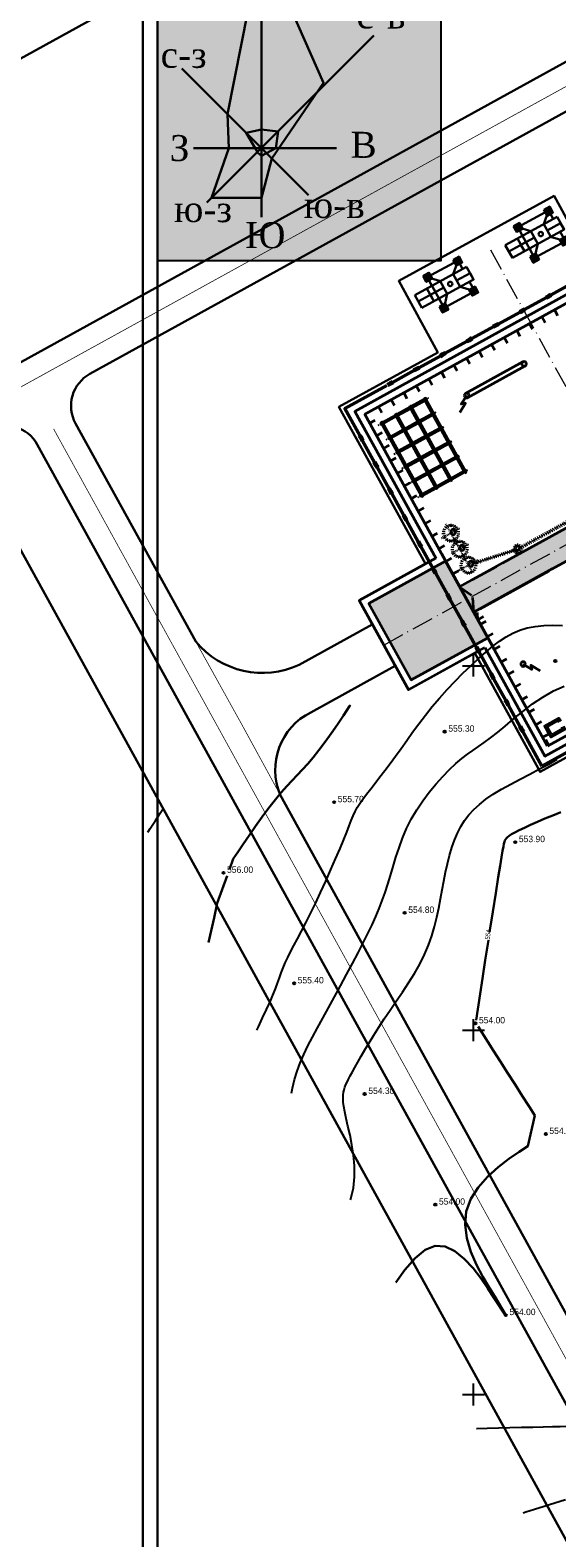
# Model space of a CAD drawing. Extents: x 883 to 364438, y -13 to 4201180.
# Tile 72 of 256: x 363580 to 363652, y 4200869 to 4201076. Entities that reach past the tile are written whole.
import ezdxf

# ---------------------------------------------------------------- set-up
doc = ezdxf.new("R2010")
doc.units = 0
doc.header["$LTSCALE"] = 0.5
doc.header["$MEASUREMENT"] = 0
doc.header["$PDMODE"] = 32
doc.header["$PDSIZE"] = 0.3
for name, pattern in [('ACAD_ISO03W100', [30, 12, -18]), ('ACAD_ISO10W100', [18, 12, -3, 0, -3]), ('CONTI', [0]), ('STRIH_1', [3, 2, -1])]:
    doc.linetypes.add(name, pattern=pattern)
for name, color, linetype in [('(004) Точки рельефа', 7, 'Continuous'), ('GORIZDEFAULT', 32, 'CONTI'), ('PI_TTDEFAULT', 5, 'CONTI'), ('SETKR', 2, 'CONTI'), ('Sitlen', 7, 'Continuous'), ('РЕПЕР', 7, 'Continuous')]:
    doc.layers.add(name, color=color, linetype=linetype)
for name, color, linetype, lineweight in [('(032) Горизонтали утолщенные', 32, 'Continuous', 30), ('.', 7, 'Continuous', 15), ('оси размеры', 7, 'Continuous', 15), ('осн линия', 7, 'Continuous', 35), ('основная', 7, 'Continuous', 35), ('Основной', 7, 'Continuous', 35), ('размер', 7, 'Continuous', 15), ('Размеры', 251, 'Continuous', 25)]:
    doc.layers.add(name, color=color, linetype=linetype, lineweight=lineweight)
doc.styles.add('D-431', font='d431.ttf')
doc.styles.add('SHRFT', font='TXT', dxfattribs={"width": 0.875})
doc.styles.get("Standard").update_dxf_attribs({"font": 'times.ttf'})

# ---------------------------------------------------------------- blocks, each defined once
blk = doc.blocks.new('BL_333')
at = {"color": 0}
for p, q in [((-1.5, 0), (1.5, 0)), ((0, -1.5), (0, 1.5))]:
    blk.add_line(p, q, dxfattribs=at)
blk = doc.blocks.new('gergrgrre')
at = {"layer": '(032) Горизонтали утолщенные', "color": 32}
for points in [[(360416.51, 4200872.03, 556), (360417.04, 4200873.5, 556), (360417.65, 4200874.42, 556), (360418.39, 4200875.51, 556), (360419.22, 4200876.72, 556), (360420.11, 4200878, 556), (360421.03, 4200879.27, 556), (360421.94, 4200880.5, 556), (360422.82, 4200881.62, 556), (360423.63, 4200882.6, 556), (360424.4, 4200883.46, 556), (360425.12, 4200884.24, 556), (360425.83, 4200884.99, 556), (360426.54, 4200885.74, 556), (360427.26, 4200886.54, 556), (360428.01, 4200887.42, 556), (360428.8, 4200888.43, 556), (360429.63, 4200889.54, 556), (360430.47, 4200890.72, 556), (360431.33, 4200891.95, 556), (360432.18, 4200893.19, 556), (360433.01, 4200894.43, 556), (360433.11, 4200894.58, 556)], [(360453.41, 4200870.98, 554), (360453.66, 4200872.55, 554), (360453.85, 4200873.74, 554), (360453.99, 4200874.6, 554), (360454.1, 4200875.19, 554), (360454.18, 4200875.58, 554), (360454.25, 4200875.84, 554), (360454.32, 4200876.02, 554), (360454.4, 4200876.17, 554), (360454.52, 4200876.33, 554), (360454.68, 4200876.49, 554), (360454.91, 4200876.67, 554), (360455.24, 4200876.88, 554), (360455.68, 4200877.12, 554), (360456.26, 4200877.42, 554), (360456.98, 4200877.77, 554), (360457.83, 4200878.16, 554), (360458.78, 4200878.58, 554), (360459.81, 4200879.02, 554), (360460.88, 4200879.46, 554), (360461.98, 4200879.89, 554)], [(360413.66, 4200862.03, 556), (360413.88, 4200863.05, 556), (360414.4, 4200865.41, 556), (360414.84, 4200867.41, 556), (360416.19, 4200871.15, 556)], [(360452.22, 4200863.45, 554), (360452.66, 4200866.21, 554), (360453.06, 4200868.78, 554), (360453.41, 4200870.98, 554)], [(360450.9, 4200854.98, 554), (360451.23, 4200857.09, 554), (360451.62, 4200859.6, 554), (360452.05, 4200862.34, 554)], [(360450.39, 4200851.37, 554), (360450.9, 4200854.98, 554)], [(360454.44, 4200810.91, 554), (360452.91, 4200813.44, 554), (360452.14, 4200814.67, 554), (360451.27, 4200816.15, 554), (360450.41, 4200817.81, 554), (360449.65, 4200819.6, 554), (360449.1, 4200821.46, 554), (360448.85, 4200823.32, 554), (360449.01, 4200825.13, 554), (360449.63, 4200826.84, 554), (360450.64, 4200828.43, 554), (360451.92, 4200829.88, 554), (360453.37, 4200831.18, 554), (360454.85, 4200832.33, 554), (360456.25, 4200833.31, 554), (360457.47, 4200834.1, 554), (360458.4, 4200838.3, 554), (360457.62, 4200839.53, 554), (360456.7, 4200840.97, 554), (360455.7, 4200842.55, 554), (360454.67, 4200844.16, 554), (360453.67, 4200845.74, 554), (360452.75, 4200847.18, 554), (360451.97, 4200848.4, 554), (360450.64, 4200850.49, 554)], [(360439.36, 4200815.4, 554), (360440.59, 4200817.13, 554), (360441.98, 4200818.73, 554), (360443.36, 4200819.85, 554), (360444.73, 4200820.39, 554), (360446.1, 4200820.3, 554), (360447.45, 4200819.67, 554), (360448.73, 4200818.64, 554), (360449.94, 4200817.35, 554), (360451.03, 4200815.95, 554), (360451.98, 4200814.57, 554), (360452.77, 4200813.35, 554), (360454.42, 4200810.8, 554), (360454.44, 4200810.81, 554)]]:
    blk.add_polyline3d(points, dxfattribs=at)
at = {"layer": 'GORIZDEFAULT', "color": 32}
for points in [[(360420.29, 4200850.01, 555.5), (360420.5, 4200850.47, 555.5), (360421.07, 4200851.68, 555.5), (360421.61, 4200852.82, 555.5), (360422.09, 4200853.87, 555.5), (360422.49, 4200854.81, 555.5), (360422.83, 4200855.66, 555.5), (360423.11, 4200856.43, 555.5), (360423.37, 4200857.16, 555.5), (360423.61, 4200857.86, 555.5), (360423.88, 4200858.55, 555.5), (360424.17, 4200859.25, 555.5), (360424.51, 4200859.98, 555.5), (360424.9, 4200860.76, 555.5), (360425.35, 4200861.61, 555.5), (360425.84, 4200862.53, 555.5), (360426.39, 4200863.56, 555.5), (360426.98, 4200864.7, 555.5), (360427.62, 4200865.98, 555.5), (360428.31, 4200867.39, 555.5), (360429.02, 4200868.9, 555.5), (360429.73, 4200870.46, 555.5), (360430.43, 4200872.02, 555.5), (360431.09, 4200873.52, 555.5), (360431.69, 4200874.91, 555.5), (360432.2, 4200876.14, 555.5), (360432.62, 4200877.18, 555.5), (360432.96, 4200878.04, 555.5), (360433.24, 4200878.77, 555.5), (360433.5, 4200879.4, 555.5), (360433.77, 4200879.98, 555.5), (360434.06, 4200880.53, 555.5), (360434.41, 4200881.1, 555.5), (360434.84, 4200881.71, 555.5), (360435.34, 4200882.39, 555.5), (360435.9, 4200883.11, 555.5), (360436.51, 4200883.9, 555.5), (360437.17, 4200884.74, 555.5), (360437.86, 4200885.63, 555.5), (360438.58, 4200886.58, 555.5), (360439.31, 4200887.59, 555.5), (360440.06, 4200888.65, 555.5), (360440.84, 4200889.74, 555.5), (360441.65, 4200890.87, 555.5), (360442.5, 4200892.03, 555.5), (360443.4, 4200893.2, 555.5), (360444.35, 4200894.38, 555.5), (360445.35, 4200895.56, 555.5), (360446.4, 4200896.72, 555.5), (360447.47, 4200897.86, 555.5), (360448.55, 4200898.96, 555.5), (360449.63, 4200900, 555.5), (360450.68, 4200900.97, 555.5), (360451.69, 4200901.86, 555.5), (360452.65, 4200902.66, 555.5), (360453.58, 4200903.35, 555.5), (360454.5, 4200903.96, 555.5), (360455.42, 4200904.46, 555.5), (360456.38, 4200904.87, 555.5), (360457.39, 4200905.18, 555.5), (360458.48, 4200905.39, 555.5), (360459.65, 4200905.51, 555.5), (360460.9, 4200905.55, 555.5), (360462.2, 4200905.51, 555.5)], [(360425.05, 4200841.37, 555), (360425.16, 4200842.05, 555), (360425.44, 4200843.24, 555), (360425.8, 4200844.39, 555), (360426.23, 4200845.53, 555), (360426.73, 4200846.68, 555), (360427.29, 4200847.85, 555), (360427.91, 4200849.05, 555), (360428.6, 4200850.31, 555), (360429.33, 4200851.65, 555), (360430.11, 4200853.07, 555), (360430.93, 4200854.56, 555), (360431.76, 4200856.09, 555), (360432.59, 4200857.62, 555), (360433.39, 4200859.13, 555), (360434.16, 4200860.59, 555), (360434.87, 4200861.97, 555), (360435.51, 4200863.25, 555), (360436.08, 4200864.45, 555), (360436.6, 4200865.58, 555), (360437.07, 4200866.68, 555), (360437.49, 4200867.77, 555), (360437.89, 4200868.87, 555), (360438.26, 4200870.01, 555), (360438.62, 4200871.2, 555), (360438.99, 4200872.44, 555), (360439.37, 4200873.72, 555), (360439.79, 4200875.02, 555), (360440.27, 4200876.33, 555), (360440.82, 4200877.65, 555), (360441.47, 4200878.96, 555), (360442.22, 4200880.24, 555), (360443.05, 4200881.48, 555), (360443.94, 4200882.67, 555), (360444.87, 4200883.79, 555), (360445.8, 4200884.82, 555), (360446.71, 4200885.75, 555), (360447.58, 4200886.56, 555), (360448.39, 4200887.25, 555), (360449.16, 4200887.84, 555), (360449.91, 4200888.38, 555), (360450.67, 4200888.91, 555), (360451.47, 4200889.46, 555), (360452.33, 4200890.09, 555), (360453.28, 4200890.84, 555), (360454.34, 4200891.72, 555), (360455.51, 4200892.7, 555), (360456.77, 4200893.73, 555), (360458.1, 4200894.75, 555), (360459.51, 4200895.7, 555), (360460.96, 4200896.53, 555), (360462.46, 4200897.19, 555)], [(360433.13, 4200826.71, 554.5), (360433.18, 4200826.87, 554.5), (360433.52, 4200828.36, 554.5), (360433.68, 4200829.88, 554.5), (360433.67, 4200831.39, 554.5), (360433.54, 4200832.86, 554.5), (360433.32, 4200834.28, 554.5), (360433.06, 4200835.6, 554.5), (360432.78, 4200836.81, 554.5), (360432.53, 4200837.87, 554.5), (360432.34, 4200838.77, 554.5), (360432.21, 4200839.52, 554.5), (360432.13, 4200840.14, 554.5), (360432.1, 4200840.66, 554.5), (360432.12, 4200841.1, 554.5), (360432.17, 4200841.48, 554.5), (360432.25, 4200841.83, 554.5), (360432.35, 4200842.17, 554.5), (360432.48, 4200842.52, 554.5), (360432.65, 4200842.88, 554.5), (360432.85, 4200843.29, 554.5), (360433.1, 4200843.75, 554.5), (360433.39, 4200844.28, 554.5), (360433.74, 4200844.89, 554.5), (360434.14, 4200845.61, 554.5), (360434.6, 4200846.41, 554.5), (360435.11, 4200847.31, 554.5), (360435.69, 4200848.28, 554.5), (360436.32, 4200849.31, 554.5), (360437.01, 4200850.41, 554.5), (360437.76, 4200851.55, 554.5), (360438.57, 4200852.74, 554.5), (360439.41, 4200853.96, 554.5), (360440.26, 4200855.21, 554.5), (360441.1, 4200856.48, 554.5), (360441.9, 4200857.76, 554.5), (360442.64, 4200859.06, 554.5), (360443.29, 4200860.36, 554.5), (360443.83, 4200861.65, 554.5), (360444.28, 4200862.93, 554.5), (360444.65, 4200864.21, 554.5), (360444.96, 4200865.48, 554.5), (360445.23, 4200866.75, 554.5), (360445.47, 4200868, 554.5), (360445.7, 4200869.23, 554.5), (360445.93, 4200870.46, 554.5), (360446.17, 4200871.66, 554.5), (360446.44, 4200872.83, 554.5), (360446.73, 4200873.96, 554.5), (360447.05, 4200875.04, 554.5), (360447.41, 4200876.07, 554.5), (360447.81, 4200877.03, 554.5), (360448.26, 4200877.92, 554.5), (360448.77, 4200878.75, 554.5), (360449.36, 4200879.52, 554.5), (360450.03, 4200880.26, 554.5), (360450.81, 4200880.97, 554.5), (360451.7, 4200881.67, 554.5), (360452.71, 4200882.36, 554.5), (360453.86, 4200883.05, 554.5), (360455.11, 4200883.75, 554.5), (360456.42, 4200884.45, 554.5), (360457.75, 4200885.14, 554.5), (360459.06, 4200885.83, 554.5), (360460.32, 4200886.51, 554.5), (360461.49, 4200887.18, 554.5)], [(360405.32, 4200877.16, 556.5), (360405.64, 4200877.67, 556.5), (360406.35, 4200878.77, 556.5), (360407.03, 4200879.79, 556.5), (360407.47, 4200880.45, 556.5)], [(360456.8, 4200783.76, 553), (360457.19, 4200783.9, 553), (360458.39, 4200784.3, 553), (360459.72, 4200784.71, 553), (360461.15, 4200785.14, 553), (360462.63, 4200785.59, 553)], [(360450.41, 4200795.36, 553.5), (360450.44, 4200795.36, 553.5), (360451.88, 4200795.4, 553.5), (360453.42, 4200795.44, 553.5), (360455, 4200795.48, 553.5), (360456.6, 4200795.51, 553.5), (360458.13, 4200795.55, 553.5), (360459.56, 4200795.58, 553.5), (360460.84, 4200795.61, 553.5), (360461.9, 4200795.63, 553.5), (360464.13, 4200795.67, 553.5)]]:
    blk.add_polyline3d(points, dxfattribs=at)
at = {"layer": 'PI_TTDEFAULT', "color": 5}
for p in [(360461.22, 4200900.65, 555.1), (360446.05, 4200890.96, 555.3), (360430.88, 4200881.28, 555.7), (360455.73, 4200875.79, 553.9), (360415.7, 4200871.59, 556), (360440.56, 4200866.1, 554.8), (360425.39, 4200856.42, 555.4), (360450.25, 4200850.93, 554), (360435.07, 4200841.25, 554.3), (360459.93, 4200835.76, 554), (360444.76, 4200826.07, 554), (360454.44, 4200810.9, 554)]:
    blk.add_point(p, dxfattribs=at)
at = {"layer": 'SETKR', "color": 92}
for p in [(360450, 4200900), (360450, 4200850), (360450, 4200800)]:
    blk.add_blockref('BL_333', p, dxfattribs=at)
at = {"layer": '(004) Точки рельефа', "style": 'D-431'}
for s, p in [('555.30', (360446.55, 4200890.95)), ('555.70', (360431.38, 4200881.27)), ('553.90', (360456.23, 4200875.79)), ('556.00', (360416.19, 4200871.58)), ('554.80', (360441.05, 4200866.09)), ('555.40', (360425.88, 4200856.41)), ('554.00', (360450.75, 4200850.93)), ('554.30', (360435.57, 4200841.25)), ('554.00', (360460.42, 4200835.76)), ('554.00', (360445.26, 4200826.06)), ('554.00', (360454.94, 4200810.9))]:
    blk.add_text(s, height=0.875, dxfattribs=at).set_placement(p)
at = {"layer": '(032) Горизонтали утолщенные', "color": 32, "style": 'SHRFT', "width": 0.75}
blk.add_text('554', height=0.656, rotation=81.0917, dxfattribs=at).set_placement((360452.22, 4200862.38, 554))
blk = doc.blocks.new('*U297', base_point=(-612669, -1142429))
at = {"layer": 'осн линия', "ltscale": 10}
for p, q in [((-610599, -1142339), (-612669, -1142339)), ((-612669, -1142339), (-612669, -1142429)), ((-612669, -1142345), (-610599, -1142345)), ((-612669, -1142429), (-610599, -1142429)), ((-610599, -1142429), (-610599, -1142339))]:
    blk.add_line(p, q, dxfattribs=at)
blk = doc.blocks.new('7')
at = {"layer": 'осн линия', "ltscale": 10}
for p, q in [((1384753, -456924), (1396299, -456924)), ((1396299, -456929), (1384753, -456929)), ((1396299, -457014), (1384753, -457014)), ((1396299, -457014), (1384753, -457014)), ((1396299, -457098), (1384753, -457098)), ((1384753, -457104), (1396299, -457104)), ((1394053, -456924), (1394053, -457014)), ((1394053, -457104), (1394053, -457014)), ((1396299, -456924), (1396299, -457014)), ((1396299, -457104), (1396299, -457014)), ((1384753, -459174), (1396303, -459174)), ((1396303, -459179), (1384753, -459179)), ((1394053, -459174), (1394053, -459264)), ((1396303, -459174), (1396303, -459264)), ((1396303, -459264), (1384753, -459264)), ((1396303, -459264), (1384753, -459264)), ((1396303, -459348), (1384753, -459348)), ((1384753, -459354), (1396303, -459354)), ((1394053, -459354), (1394053, -459264)), ((1396303, -459354), (1396303, -459264)), ((1384753, -461424), (1396303, -461424)), ((1396303, -461429), (1384753, -461429)), ((1396303, -461514), (1384753, -461514)), ((1396303, -461514), (1384753, -461514)), ((1396303, -461598), (1384753, -461598)), ((1384753, -461604), (1396303, -461604)), ((1394053, -461424), (1394053, -461514)), ((1394053, -461604), (1394053, -461514)), ((1396303, -461424), (1396303, -461514)), ((1396303, -461604), (1396303, -461514)), ((1384753, -463674), (1396303, -463674)), ((1396303, -463679), (1384753, -463679)), ((1396303, -463764), (1384753, -463764)), ((1396303, -463764), (1384753, -463764)), ((1396303, -463848), (1384753, -463848)), ((1384753, -463854), (1396303, -463854)), ((1394053, -463674), (1394053, -463764)), ((1394053, -463854), (1394053, -463764)), ((1396303, -463674), (1396303, -463764)), ((1396303, -463854), (1396303, -463764))]:
    blk.add_line(p, q, dxfattribs=at)
at = {"layer": 'основная', "ltscale": 10}
for points in [[(1384753, -457164), (1384753, -456864), (1385053, -456864), (1385053, -457164), (1384753, -457164)], [(1387003, -457164), (1387003, -456864), (1387303, -456864), (1387303, -457164), (1387003, -457164)], [(1389253, -457164), (1389253, -456864), (1389553, -456864), (1389553, -457164), (1389253, -457164)], [(1391503, -457164), (1391503, -456864), (1391803, -456864), (1391803, -457164), (1391503, -457164)], [(1393753, -457164), (1393753, -456864), (1394053, -456864), (1394053, -457164), (1393753, -457164)], [(1395999, -457164), (1395999, -456864), (1396299, -456864), (1396299, -457164), (1395999, -457164)], [(1384753, -459414), (1384753, -459114), (1385053, -459114), (1385053, -459414), (1384753, -459414)], [(1387003, -459414), (1387003, -459114), (1387303, -459114), (1387303, -459414), (1387003, -459414)], [(1389253, -459414), (1389253, -459114), (1389553, -459114), (1389553, -459414), (1389253, -459414)], [(1391503, -459414), (1391503, -459114), (1391803, -459114), (1391803, -459414), (1391503, -459414)], [(1393753, -459414), (1393753, -459114), (1394053, -459114), (1394053, -459414), (1393753, -459414)], [(1396003, -459414), (1396003, -459114), (1396303, -459114), (1396303, -459414), (1396003, -459414)], [(1384753, -461664), (1384753, -461364), (1385053, -461364), (1385053, -461664), (1384753, -461664)], [(1387003, -461664), (1387003, -461364), (1387303, -461364), (1387303, -461664), (1387003, -461664)], [(1389253, -461664), (1389253, -461364), (1389553, -461364), (1389553, -461664), (1389253, -461664)], [(1391503, -461664), (1391503, -461364), (1391803, -461364), (1391803, -461664), (1391503, -461664)], [(1393753, -461664), (1393753, -461364), (1394053, -461364), (1394053, -461664), (1393753, -461664)], [(1396003, -461664), (1396003, -461364), (1396303, -461364), (1396303, -461664), (1396003, -461664)], [(1384753, -463914), (1384753, -463614), (1385053, -463614), (1385053, -463914), (1384753, -463914)], [(1387003, -463914), (1387003, -463614), (1387303, -463614), (1387303, -463914), (1387003, -463914)], [(1389253, -463914), (1389253, -463614), (1389553, -463614), (1389553, -463914), (1389253, -463914)], [(1391503, -463914), (1391503, -463614), (1391803, -463614), (1391803, -463914), (1391503, -463914)], [(1393753, -463914), (1393753, -463614), (1394053, -463614), (1394053, -463914), (1393753, -463914)], [(1396003, -463914), (1396003, -463614), (1396303, -463614), (1396303, -463914), (1396003, -463914)]]:
    blk.add_lwpolyline(points, dxfattribs=at)
at = {"layer": 'Размеры', "linetype": 'ACAD_ISO10W100', "ltscale": 30}
for p, q in [((1384529, -457014), (1385268, -457014)), ((1384898, -458124), (1384898, -456598)), ((1384898, -458124), (1384898, -456864)), ((1386779, -457014), (1387518, -457014)), ((1387148, -458124), (1387148, -456598)), ((1387148, -457424), (1387148, -456864)), ((1389398, -458124), (1389398, -456598)), ((1389398, -457424), (1389398, -456864)), ((1391279, -457014), (1392018, -457014)), ((1391648, -458124), (1391648, -456567)), ((1393903, -458124), (1393903, -456524)), ((1395780, -457014), (1396518, -457014)), ((1396149, -457734), (1396149, -456474)), ((1384898, -459674), (1384898, -458882)), ((1387148, -459674), (1387148, -458882)), ((1389398, -459674), (1389398, -458882)), ((1391648, -459674), (1391648, -458882)), ((1393899, -459674), (1393899, -458882)), ((1396149, -459674), (1396149, -458882)), ((1384529, -459264), (1385268, -459264)), ((1384898, -461924), (1384898, -461132)), ((1386779, -459264), (1387518, -459264)), ((1387148, -461924), (1387148, -461132)), ((1389398, -461924), (1389398, -461132)), ((1391279, -459264), (1392018, -459264)), ((1391648, -461924), (1391648, -461132)), ((1393529, -459264), (1394117, -459264)), ((1393899, -461924), (1393899, -461132)), ((1395780, -459264), (1396518, -459264)), ((1396149, -461924), (1396149, -461132)), ((1384529, -461514), (1385268, -461514)), ((1386779, -461514), (1387518, -461514)), ((1391279, -461514), (1392018, -461514)), ((1393529, -461514), (1394268, -461514)), ((1395780, -461514), (1396518, -461514)), ((1384529, -463764), (1385268, -463764)), ((1384898, -464394), (1384898, -463382)), ((1386779, -463764), (1387518, -463764)), ((1387148, -464394), (1387148, -463382)), ((1389398, -464394), (1389398, -463382)), ((1391279, -463764), (1392018, -463764)), ((1391648, -464394), (1391648, -463382)), ((1393529, -463764), (1394268, -463764)), ((1393899, -464394), (1393899, -463382)), ((1395780, -463764), (1396518, -463764)), ((1396149, -464394), (1396149, -463382))]:
    blk.add_line(p, q, dxfattribs=at)
at = {"layer": 'осн линия', "ltscale": 10, "rotation": 90}
for p in [(1384898, -459174), (1387148, -459174), (1389398, -459174), (1391648, -459174), (1393903, -459174), (1396149, -459174), (1384898, -461424), (1387148, -461424), (1389398, -461424), (1391648, -461424), (1393899, -461424), (1396149, -461424), (1384898, -463674), (1387148, -463674), (1389398, -463674), (1391648, -463674), (1393899, -463674), (1396149, -463674)]:
    blk.add_blockref('*U297', p, dxfattribs=at)
at = {"layer": 'осн линия', "ltscale": 10, "xscale": -1, "rotation": 270}
for p in [(1384898, -459174), (1387148, -459174), (1389398, -459174), (1391648, -459174), (1393903, -459174), (1396149, -459174), (1384898, -461424), (1387148, -461424), (1389398, -461424), (1391648, -461424), (1393899, -461424), (1396149, -461424), (1384898, -463674), (1387148, -463674), (1389398, -463674), (1391648, -463674), (1393899, -463674), (1396149, -463674)]:
    blk.add_blockref('*U297', p, dxfattribs=at)
blk = doc.blocks.new('фаафа')
at = {"layer": 'оси размеры', "ltscale": 0.1}
h = blk.add_hatch(color=256, dxfattribs=at)
h.set_gradient(color1=(225, 223, 224), color2=(225, 223, 224), one_color=1, tint=0.88)
h.paths.add_polyline_path([(24709.85, 22602.69), (24697.85, 22602.69), (24697.85, 22590.69), (24709.85, 22590.69)])
h = blk.add_hatch(color=256, dxfattribs=at)
h.set_gradient(color1=(225, 223, 224), color2=(225, 223, 224), one_color=1, tint=0.88)
h.paths.add_polyline_path([(24697.85, 22598.69), (24697.85, 22594.69), (24655.85, 22594.69), (24655.85, 22598.69)])
at = {"layer": 'основная', "lineweight": 35}
h = blk.add_hatch(color=256, dxfattribs=at)
h.paths.add_polyline_path([(24684.35, 22621.19), (24684.73, 22620.98), (24684.79, 22621.1)])
h.paths.add_polyline_path([(24684.35, 22621.19), (24684.66, 22620.87), (24684.73, 22620.98)])
h = blk.add_hatch(color=256, dxfattribs=at)
h.paths.add_polyline_path([(24695.35, 22585.19), (24695.13, 22584.81), (24695.25, 22584.75)])
h.paths.add_polyline_path([(24695.35, 22585.19), (24695.02, 22584.88), (24695.13, 22584.81)])
blk.add_lwpolyline([(24697.85, 22598.69), (24697.85, 22594.69), (24655.85, 22594.69), (24655.85, 22598.69)], close=True)
at = {"layer": 'основная', "lineweight": 35, "ltscale": 10}
for p, q in [((24697.85, 22625.69), (24655.85, 22625.69)), ((24697.85, 22573.69), (24697.85, 22625.69)), ((24691.08, 22598.69), (24655.85, 22598.69)), ((24695.85, 22598.69), (24692.08, 22598.69)), ((24697.85, 22598.69), (24697, 22596.88)), ((24697.85, 22594.69), (24697, 22596.51)), ((24685.55, 22594.69), (24655.85, 22594.69)), ((24696.85, 22594.69), (24686.05, 22594.69)), ((24697.85, 22593.51), (24697.42, 22594.41)), ((24655.85, 22573.69), (24697.85, 22573.69))]:
    blk.add_line(p, q, dxfattribs=at)
at = {"layer": 'основная'}
for p, q in [((24668.12, 22625.69), (24668.12, 22624.79)), ((24670.09, 22625.69), (24670.09, 22624.79)), ((24672.06, 22625.69), (24672.06, 22624.79)), ((24674.03, 22625.69), (24674.03, 22624.79)), ((24675.99, 22625.69), (24675.99, 22624.79)), ((24677.96, 22625.69), (24677.96, 22624.79)), ((24679.93, 22625.69), (24679.93, 22624.79)), ((24681.9, 22625.69), (24681.9, 22624.79)), ((24683.87, 22625.69), (24683.87, 22624.79)), ((24685.83, 22625.69), (24685.83, 22624.79)), ((24687.8, 22625.69), (24687.8, 22624.79)), ((24689.77, 22625.69), (24689.77, 22624.79)), ((24691.74, 22625.69), (24691.74, 22624.79)), ((24693.7, 22625.69), (24693.7, 22624.79)), ((24695.67, 22625.69), (24695.67, 22624.79)), ((24697.85, 22624.3), (24696.95, 22624.3)), ((24697.85, 22622.33), (24696.95, 22622.33)), ((24697.85, 22620.36), (24696.95, 22620.36)), ((24697.85, 22618.39), (24696.95, 22618.39)), ((24697.85, 22616.42), (24696.95, 22616.42)), ((24697.85, 22614.46), (24696.95, 22614.46)), ((24697.85, 22612.49), (24696.95, 22612.49)), ((24697.85, 22610.52), (24696.95, 22610.52)), ((24697.85, 22608.55), (24696.95, 22608.55)), ((24697.85, 22606.58), (24696.95, 22606.58)), ((24697.85, 22604.62), (24696.95, 22604.62)), ((24697.85, 22602.65), (24696.95, 22602.65)), ((24697.85, 22603.89), (24697.85, 22588.89)), ((24697.85, 22600.68), (24696.95, 22600.68)), ((24697.85, 22593.51), (24696.95, 22593.51)), ((24697.85, 22592.81), (24696.95, 22592.81)), ((24697.85, 22590.84), (24696.95, 22590.84)), ((24697.85, 22588.87), (24696.95, 22588.87)), ((24697.85, 22586.91), (24696.95, 22586.91)), ((24697.85, 22584.94), (24696.95, 22584.94)), ((24697.85, 22582.97), (24696.95, 22582.97)), ((24697.85, 22581), (24696.95, 22581)), ((24697.85, 22579.03), (24696.95, 22579.03)), ((24697.85, 22577.07), (24696.95, 22577.07)), ((24697.85, 22575.1), (24696.95, 22575.1)), ((24697.64, 22573.69), (24697.64, 22574.59))]:
    blk.add_line(p, q, dxfattribs=at)
at = {"layer": 'основная', "lineweight": 35, "ltscale": 10}
for points in [[(24654.85, 22603.69), (24654.85, 22626.69), (24698.85, 22626.69), (24698.85, 22603.69)], [(24675.35, 22621.52), (24684.35, 22621.52)], [(24684.35, 22620.87), (24675.35, 22620.87)], [(24686.29, 22619.62), (24684.99, 22620.35), (24685.57, 22620.51), (24684.35, 22621.19)], [(24685.55, 22594.69), (24697.85, 22594.69), (24697.85, 22596.54), (24697.85, 22596.54), (24697.85, 22596.84), (24697.85, 22596.84), (24697.85, 22598.69), (24691.08, 22598.69)], [(24698.85, 22589.69), (24698.85, 22572.69), (24654.85, 22572.69), (24654.85, 22589.69)], [(24693.77, 22583.25), (24694.5, 22584.55), (24694.66, 22583.97), (24695.35, 22585.19)]]:
    blk.add_lwpolyline(points, dxfattribs=at)
at = {"layer": 'основная', "lineweight": 35}
for points in [[(24684.79, 22621.1), (24684.66, 22620.87)], [(24695.25, 22584.75), (24695.02, 22584.88)]]:
    blk.add_lwpolyline(points, dxfattribs=at)
at = {"layer": 'основная', "linetype": 'ACAD_ISO03W100', "ltscale": 0.02}
for points in [[(24695.26, 22604.79), (24695.46, 22604.79), (24695.46, 22604.09), (24695.26, 22604.09), (24695.26, 22604.79)], [(24695.26, 22602.29), (24695.46, 22602.29), (24695.46, 22601.59), (24695.26, 22601.59), (24695.26, 22602.29)]]:
    blk.add_lwpolyline(points, dxfattribs=at)
at = {"layer": 'основная'}
blk.add_lwpolyline([(24697.85, 22602.69), (24709.85, 22602.69), (24709.85, 22590.69), (24697.85, 22590.69)], close=True, dxfattribs=at)
for points in [[(24698.85, 22603.69), (24710.85, 22603.69), (24710.85, 22603.69)], [(24710.85, 22603.69), (24710.85, 22589.69), (24698.85, 22589.69)]]:
    blk.add_lwpolyline(points, dxfattribs=at)
at = {"layer": 'основная', "linetype": 'ACAD_ISO03W100', "lineweight": 35, "ltscale": 0.02}
for points in [[(24688.71, 22599.52), (24688.75, 22599.32), (24694.54, 22600.44), (24694.51, 22600.63)], [(24673.73, 22599.45), (24673.73, 22599.25), (24687.95, 22599.25), (24687.95, 22599.45)]]:
    blk.add_lwpolyline(points, close=True, dxfattribs=at)
at = {"layer": 'основная', "ltscale": 100}
for points in [[(24694.62, 22575.07), (24694.62, 22574.57), (24696.87, 22574.57), (24696.87, 22576.32), (24694.62, 22576.32), (24694.62, 22575.82)], [(24694.87, 22575.08), (24694.87, 22574.82), (24696.62, 22574.82), (24696.62, 22576.07), (24694.87, 22576.07), (24694.87, 22575.81)], [(24696.72, 22575.19), (24696.72, 22575.69)], [(24696.77, 22575.19), (24696.77, 22575.69)]]:
    blk.add_lwpolyline(points, dxfattribs=at)
blk.add_lwpolyline([(24696.87, 22575.69), (24696.87, 22575.19), (24696.62, 22575.19), (24696.62, 22575.69)], close=True, dxfattribs=at)
at = {"layer": 'основная', "lineweight": 35, "ltscale": 10}
for centre in [(24675.35, 22621.19), (24684.35, 22621.19), (24695.35, 22585.19)]:
    blk.add_circle(centre, 0.325, dxfattribs=at)
at = {"layer": 'основная', "linetype": 'ACAD_ISO03W100', "ltscale": 0.02}
for centre, radius in [((24695.36, 22605.69), 1.1), ((24695.35, 22605.69), 1), ((24695.36, 22603.19), 1.1), ((24695.35, 22603.19), 1), ((24695.36, 22600.69), 1.1), ((24695.35, 22600.69), 1), ((24688.37, 22599.35), 0.58), ((24688.37, 22599.35), 0.5)]:
    blk.add_circle(centre, radius, dxfattribs=at)
at = {"layer": 'основная', "ltscale": 0.02}
for centre, radius in [((24695.01, 22605.69), 0.35), ((24695.01, 22603.19), 0.35), ((24695.01, 22600.69), 0.35), ((24688.37, 22599.5), 0.29)]:
    blk.add_circle(centre, radius, dxfattribs=at)
at = {"layer": 'Основной', "lineweight": 50, "ltscale": 100}
for p, q in [((24699.85, 22577.12), (24699.85, 22571.69)), ((24699.85, 22571.69), (24693.11, 22571.69))]:
    blk.add_line(p, q, dxfattribs=at)
for points in [[(24667.55, 22627.69), (24664.13, 22627.69)], [(24667.72, 22627.4), (24667.72, 22627.99)], [(24668.12, 22627.4), (24668.12, 22627.99)], [(24671.69, 22627.69), (24668.27, 22627.69)], [(24671.85, 22627.4), (24671.85, 22627.99)], [(24672.25, 22627.4), (24672.25, 22627.99)], [(24675.83, 22627.69), (24672.41, 22627.69)], [(24675.99, 22627.4), (24675.99, 22627.99)], [(24676.39, 22627.4), (24676.39, 22627.99)], [(24679.97, 22627.69), (24676.54, 22627.69)], [(24680.14, 22627.4), (24680.14, 22627.99)], [(24680.54, 22627.4), (24680.54, 22627.99)], [(24684.12, 22627.69), (24680.69, 22627.69)], [(24684.28, 22627.4), (24684.28, 22627.99)], [(24684.68, 22627.4), (24684.68, 22627.99)], [(24688.25, 22627.69), (24684.83, 22627.69)], [(24688.42, 22627.4), (24688.42, 22627.99)], [(24688.82, 22627.4), (24688.82, 22627.99)], [(24692.39, 22627.69), (24688.97, 22627.69)], [(24692.55, 22627.4), (24692.55, 22627.99)], [(24692.95, 22627.4), (24692.95, 22627.99)], [(24699.85, 22623.46), (24699.85, 22627.69), (24693.29, 22627.69)], [(24699.55, 22623.23), (24700.14, 22623.23)], [(24699.55, 22622.83), (24700.14, 22622.83)], [(24699.85, 22622.66), (24699.85, 22619.24)], [(24699.55, 22619.09), (24700.14, 22619.09)], [(24699.55, 22618.69), (24700.14, 22618.69)], [(24699.85, 22618.53), (24699.85, 22615.1)], [(24699.55, 22614.95), (24700.14, 22614.95)], [(24699.55, 22614.55), (24700.14, 22614.55)], [(24699.85, 22614.38), (24699.85, 22610.96)], [(24699.55, 22610.8), (24700.14, 22610.8)], [(24699.55, 22610.4), (24700.14, 22610.4)], [(24699.85, 22610.24), (24699.85, 22606.82)], [(24699.55, 22606.66), (24700.14, 22606.66)], [(24699.55, 22606.26), (24700.14, 22606.26)], [(24699.85, 22606.1), (24699.85, 22602.68)], [(24699.55, 22602.53), (24700.14, 22602.53)], [(24699.55, 22602.13), (24700.14, 22602.13)], [(24699.85, 22601.96), (24699.85, 22598.54)], [(24699.55, 22598.39), (24700.14, 22598.39)], [(24699.55, 22597.99), (24700.14, 22597.99)], [(24699.85, 22597.82), (24699.85, 22594.39)], [(24699.55, 22594.24), (24700.14, 22594.24)], [(24699.55, 22593.84), (24700.14, 22593.84)], [(24699.85, 22593.68), (24699.85, 22590.26)], [(24699.55, 22590.1), (24700.14, 22590.1)], [(24699.55, 22589.7), (24700.14, 22589.7)], [(24699.85, 22589.54), (24699.85, 22586.12)], [(24699.55, 22585.97), (24700.14, 22585.97)], [(24699.55, 22585.57), (24700.14, 22585.57)], [(24699.85, 22585.4), (24699.85, 22581.98)], [(24699.55, 22581.83), (24700.14, 22581.83)], [(24699.55, 22581.43), (24700.14, 22581.43)], [(24699.85, 22581.26), (24699.85, 22577.83)], [(24699.55, 22577.68), (24700.14, 22577.68)], [(24699.55, 22577.28), (24700.14, 22577.28)]]:
    blk.add_lwpolyline(points, dxfattribs=at)
at = {"layer": 'размер', "linetype": 'ACAD_ISO10W100', "ltscale": 0.5}
for p, q in [((24671.85, 22637.11), (24671.85, 22567.41)), ((24710.85, 22596.69), (24640.85, 22596.69))]:
    blk.add_line(p, q, dxfattribs=at)
at = {"layer": 'размер', "linetype": 'ACAD_ISO10W100', "ltscale": 0.02}
for p, q in [((24694.58, 22600.54), (24688.51, 22599.38)), ((24688.03, 22599.35), (24673.52, 22599.35))]:
    blk.add_line(p, q, dxfattribs=at)
at = {"layer": 'размер'}
blk.add_line((24697.85, 22598.39), (24697.85, 22594.39), dxfattribs=at)
at = {"layer": 'Размеры', "linetype": 'ACAD_ISO10W100', "ltscale": 0.02}
for p, q in [((24695.35, 22599.48), (24695.35, 22607.15)), ((24694.01, 22605.69), (24696.89, 22605.69)), ((24694.01, 22603.19), (24696.65, 22603.19)), ((24693.91, 22600.69), (24697.25, 22600.69))]:
    blk.add_line(p, q, dxfattribs=at)
at = {"layer": 'оси размеры', "xscale": 0.001, "yscale": 0.001, "zscale": 0.001, "rotation": 89.99999999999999}
blk.add_blockref('7', (24232.58, 21227.3), dxfattribs=at)
blk = doc.blocks.new('джд')
at = {"layer": 'Sitlen', "lineweight": 30, "ltscale": 0.04}
h = blk.add_hatch(color=256, dxfattribs=at)
h.dxf.hatch_style = 1
h.set_gradient(color1=(33, 33, 33), color2=(0, 0, 0), one_color=1)
h.paths.add_polyline_path([(23787.42, 22573.1), (23786.21, 22571.73), (23787.58, 22570.52), (23788.79, 22571.89)])
h = blk.add_hatch(color=256, dxfattribs=at)
h.dxf.hatch_style = 1
h.set_gradient(color1=(33, 33, 33), color2=(0, 0, 0), one_color=1)
h.paths.add_polyline_path([(23781.25, 22565.99), (23780.05, 22564.62), (23781.42, 22563.41), (23782.63, 22564.78)])
h = blk.add_hatch(color=256, dxfattribs=at)
h.dxf.hatch_style = 1
h.set_gradient(color1=(33, 33, 33), color2=(0, 0, 0), one_color=1)
h.paths.add_polyline_path([(23794.66, 22566.86), (23793.46, 22565.49), (23794.83, 22564.28), (23796.04, 22565.66)])
h = blk.add_hatch(color=256, dxfattribs=at)
h.dxf.hatch_style = 1
h.set_gradient(color1=(33, 33, 33), color2=(0, 0, 0), one_color=1)
h.paths.add_polyline_path([(23788.32, 22559.9), (23787.11, 22558.53), (23788.48, 22557.32), (23789.69, 22558.69)])
at = {"lineweight": 30, "ltscale": 0.04}
for p, q in [((23782.32, 22562.02, 841.63), (23793.02, 22574.18, 841.63)), ((23785.32, 22559.38, 841.63), (23796.03, 22571.53, 841.63)), ((23789.24, 22566.85, 841.63), (23794.53, 22572.86, 841.63)), ((23793.02, 22574.18, 841.63), (23796.03, 22571.53, 841.63)), ((23787.74, 22568.17, 841.63), (23790.74, 22565.53, 841.63)), ((23785.09, 22565.17, 841.63), (23788.1, 22562.53, 841.63)), ((23782.32, 22562.02, 841.63), (23785.32, 22559.38, 841.63))]:
    blk.add_line(p, q, dxfattribs=at)
at = {"lineweight": 30, "ltscale": 0.04, "elevation": 841.63}
for points in [[(23781.16, 22564.66), (23787.47, 22571.89), (23789.47, 22570.14)], [(23787.47, 22571.89), (23794.7, 22565.57)], [(23789.24, 22566.85), (23792.01, 22570), (23793.52, 22568.68), (23790.51, 22571.33)], [(23792.48, 22567.51), (23794.7, 22565.57), (23788.39, 22558.34), (23786.14, 22560.31)], [(23783.13, 22562.94), (23781.16, 22564.66)], [(23786.6, 22563.85), (23783.82, 22560.69), (23785.32, 22559.38), (23782.32, 22562.02)]]:
    blk.add_lwpolyline(points, dxfattribs=at)
for points in [[(23787.42, 22573.1), (23786.21, 22571.73), (23787.58, 22570.52), (23788.79, 22571.89)], [(23781.25, 22565.99), (23780.05, 22564.62), (23781.42, 22563.41), (23782.63, 22564.78)], [(23794.66, 22566.86), (23793.46, 22565.49), (23794.83, 22564.28), (23796.04, 22565.66)], [(23788.32, 22559.9), (23787.11, 22558.53), (23788.48, 22557.32), (23789.69, 22558.69)]]:
    blk.add_lwpolyline(points, close=True, dxfattribs=at)
at = {"lineweight": 30, "extrusion": (-0.002664, -0.999996, 0), "elevation": -22628.65}
blk.add_lwpolyline([(23727.71, 841.63), (23727.71, 841.63)], dxfattribs=at)
at = {"lineweight": 30, "extrusion": (0.999996, -0.002664, 0), "elevation": 23727.71}
blk.add_lwpolyline([(22628.65, 841.63), (22628.65, 841.63)], dxfattribs=at)
at = {"lineweight": 30}
blk.add_circle((23787.92, 22565.35, 841.63), 0.6, dxfattribs=at)
at = {"layer": 'Sitlen', "lineweight": 30, "ltscale": 0.04, "elevation": 841.63}
for points in [[(23787.73, 22568.16), (23787.47, 22571.89)], [(23785.11, 22565.16), (23781.16, 22564.66), (23783.13, 22562.94)], [(23783.13, 22562.94), (23781.16, 22564.66)], [(23794.7, 22565.57), (23788.39, 22558.34), (23786.14, 22560.31)], [(23794.7, 22565.57), (23790.73, 22565.54)], [(23786.14, 22560.31), (23788.39, 22558.34), (23788.11, 22562.54)], [(23786.14, 22560.31), (23788.39, 22558.34)]]:
    blk.add_lwpolyline(points, dxfattribs=at)
blk = doc.blocks.new('A$C95fb799e')
at = {"lineweight": 30}
for points in [[(-1.82, 4.17), (-1.82, 42.1)], [(-9.01, 6.07), (12.99, 28.07)], [(-12.29, 23.72), (4.39, 7.04)], [(-10.76, 13.25), (8.04, 13.25)]]:
    blk.add_lwpolyline(points, dxfattribs=at)
at = {"color": 1, "lineweight": 30}
blk.add_lwpolyline([(-8.39, 6.69), (-1.82, 6.69), (-0.46, 11.88), (6.36, 21.86), (-1.82, 40.36), (-6.3, 17.73), (-6.13, 13.25)], close=True, dxfattribs=at)
at = {"color": 5, "lineweight": 30}
blk.add_lwpolyline([(-3.82, 15.24), (-2.65, 13.25), (-2.28, 12.62), (-1.82, 12.24), (0.08, 13.25), (0.36, 15.44), (-1.82, 15.7)], close=True, dxfattribs=at)
at = {"color": 0, "char_height": 3.4214, "width": 3.4074, "attachment_point": 1, "rotation": 359.7332}
for s, insert in [('\\pi0.14978;С', (-3.34, 46.75)), ('\\pi-0.96775;с-в', (11.67, 32.43)), ('\\pi-0.82479;с-з', (-14.26, 27.25)), ('\\pi0.45159;З', (-14.34, 14.97)), ('\\pi0.15072;В', (9.76, 15.4)), ('\\pi-1.4284;ю-з', (-11.89, 6.94)), ('\\pi-1.5714;ю-в', (5.34, 7.48)), ('\\pi-0.57063;Ю', (-3.39, 3.51))]:
    blk.add_mtext(s, dxfattribs=dict(at, insert=insert))
blk = doc.blocks.new('A$Cc176be7d')
at = {"color": 7, "xscale": 0.3834332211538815, "yscale": 0.3834332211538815, "zscale": 0.3834332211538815}
blk.add_blockref('A$C95fb799e', (-8.407, -5.899), dxfattribs=at)
blk = doc.blocks.new('RER')
at = {"layer": '.', "true_color": 0xffffff}
h = blk.add_hatch(color=7, dxfattribs=at)
h.dxf.hatch_style = 1
h.paths.add_polyline_path([(51.721, 67.75), (66.038, 67.75), (66.038, 48.704), (51.721, 48.704)])
blk.add_lwpolyline([(51.721, 67.75), (66.038, 67.75), (66.038, 48.704), (51.721, 48.704)], close=True)
at = {"color": 5, "lineweight": 30}
blk.add_blockref('A$Cc176be7d', (66.079, 55.218), dxfattribs=at)
blk = doc.blocks.new('A$C38bcc154')
at = {"xscale": 0.8250000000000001, "yscale": 0.8250000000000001, "zscale": 0.8250000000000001}
blk.add_blockref('RER', (-54.481, -55.893), dxfattribs=at)

msp = doc.modelspace()

# ---------------------------------------------------------------- linework, layer by layer
at = {"color": 5, "linetype": 'Continuous', "lineweight": 30}
for points in [[(363471.7, 4201013.49), (363465.91, 4201024), (363740.16, 4201175.13), (363745.95, 4201164.62)], [(363489.32, 4200981.53), (363471.7, 4201013.49), (363745.95, 4201164.62), (363763.57, 4201132.65)]]:
    msp.add_lwpolyline(points, close=True, dxfattribs=at)
at = {"ltscale": 0.149071, "const_width": 0.1}
for points in [[(363471.7, 4201013.49), (363745.95, 4201164.62)], [(363489.32, 4200981.53), (363763.57, 4201132.65)], [(363575.04, 4201011.64), (363706.08, 4200773.85)]]:
    msp.add_lwpolyline(points, dxfattribs=at)
at = {"ltscale": 0.149071}
for points in [[(363471.7, 4201013.49), (363745.95, 4201164.62)], [(363640.99, 4200706.3), (363719.47, 4200749.55), (363575.04, 4201011.64), (363496.56, 4200968.39)]]:
    msp.add_lwpolyline(points, dxfattribs=at)
at = {"color": 5, "linetype": 'Continuous', "lineweight": 30}
for points in [[(363683.68, 4201081.78), (363766.46, 4201127.4), (363763.57, 4201132.65), (363489.32, 4200981.53), (363492.21, 4200976.27), (363574.2, 4201021.45, -0.414214), (363581, 4201019.49), (363729.29, 4200750.39, -0.414214), (363727.32, 4200743.6), (363645.33, 4200698.42), (363648.23, 4200693.16), (363825.68, 4200790.95, -0.414214), (363832.47, 4200788.98), (363870.57, 4200719.86), (363875.82, 4200722.76), (363837.73, 4200791.88, -0.414214), (363839.69, 4200798.67), (363922.47, 4200844.29), (363919.58, 4200849.55), (363836.8, 4200803.93, -0.414214), (363830.01, 4200805.89), (363681.72, 4201074.99, -0.414214)], [(363676.46, 4201072.09, 0.414214), (363669.67, 4201074.06), (363588.22, 4201029.17, 0.414214), (363586.25, 4201022.38), (363602.74, 4200992.46), (363602.74, 4200992.46, 0.34259), (363616.94, 4200989.28), (363626.97, 4200994.81), (363625.16, 4200998.09), (363634.27, 4201003.11), (363622.39, 4201024.65), (363635.96, 4201032.13), (363630.59, 4201041.92), (363651.9, 4201053.59), (363657.23, 4201043.85), (363663.73, 4201047.44), (363675.61, 4201025.89), (363684.71, 4201030.91), (363686.52, 4201027.62), (363688.05, 4201028.47, 0.34259), (363692.95, 4201042.17)], [(363496.56, 4200968.39), (363492.21, 4200976.27), (363574.2, 4201021.45, -0.414214), (363581, 4201019.49), (363729.29, 4200750.39, -0.414214), (363727.32, 4200743.6), (363645.33, 4200698.42), (363640.99, 4200706.3), (363719.47, 4200749.55), (363575.04, 4201011.64)]]:
    msp.add_lwpolyline(points, format="xyb", close=True, dxfattribs=at)
at = {"color": 7, "linetype": 'STRIH_1', "ltscale": 2, "true_color": 0xffffff, "const_width": 0.1}
for points in [[(363490.77, 4200978.9), (363765.01, 4201130.03)], [(363583.24, 4201021.63), (363732.21, 4200751.29)]]:
    msp.add_lwpolyline(points, dxfattribs=at)
at = {"color": 18, "linetype": 'Continuous', "lineweight": 30, "true_color": 0x000000}
for points in [[(363595.49, 4201098.43), (363958.6, 4201098.43), (363958.6, 4200769.59), (363595.49, 4200769.59)], [(363597.49, 4201096.43), (363956.6, 4201096.43), (363956.6, 4200771.59), (363597.49, 4200771.59)]]:
    msp.add_lwpolyline(points, close=True, dxfattribs=at)
at = {"color": 5, "linetype": 'Continuous', "lineweight": 30}
for points in [[(363635.96, 4201032.13), (363630.59, 4201041.92), (363651.9, 4201053.59), (363657.23, 4201043.85)], [(363641.02, 4200990.86), (363650, 4200974.56), (363691.34, 4200997.34), (363682.36, 4201013.63)]]:
    msp.add_lwpolyline(points, dxfattribs=at)
msp.add_lwpolyline([(363682.7, 4200866.01), (363701.47, 4200876.35), (363661.57, 4200948.73), (363717.25, 4200979.42), (363718.31, 4200980), (363744.06, 4200933.26), (363746.05, 4200934.36), (363737.26, 4200950.31), (363742.1, 4200952.98), (363704.55, 4201021.12, 0.395683), (363692.73, 4201023.62), (363689.66, 4201021.93), (363691.47, 4201018.65), (363682.36, 4201013.63), (363691.34, 4200997.34), (363650, 4200974.56), (363641.02, 4200990.85), (363631.92, 4200985.83), (363630.11, 4200989.11), (363618.54, 4200982.74, 0.395683), (363614.34, 4200971.41), (363734.54, 4200753.29, 0.414214)], format="xyb", dxfattribs=at)
at = {"ltscale": 0.149071, "const_width": 0.1}
for points in [[(363584.15, 4201013.76), (363581, 4201019.49, 0.414214), (363574.2, 4201021.45), (363492.21, 4200976.27)], [(363581, 4201019.49), (363729.29, 4200750.39, -0.414214), (363727.32, 4200743.6), (363645.33, 4200698.42)]]:
    msp.add_lwpolyline(points, format="xyb", dxfattribs=at)
msp.add_lwpolyline([(363609, 4200981.19), (363614.34, 4200971.41, -0.395683), (363618.54, 4200982.74), (363630.11, 4200989.11), (363626.97, 4200994.81), (363616.94, 4200989.28, -0.34259), (363602.74, 4200992.46)], format="xyb", close=True, dxfattribs=at)

# ---------------------------------------------------------------- block references
at = {"color": 5, "linetype": 'Continuous', "lineweight": 30, "xscale": 3.293862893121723, "yscale": 3.293862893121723, "zscale": 3.293862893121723}
msp.add_blockref('A$C38bcc154', (363636.39, 4201096.43), dxfattribs=at)
at = {"linetype": 'Continuous'}
msp.add_blockref('gergrgrre', (3190.85, 89.14), dxfattribs=at)
at = {"layer": 'РЕПЕР', "lineweight": 25, "xscale": -1, "rotation": 28.85774929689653}
msp.add_blockref('фаафа', (396176.8, 4193127.67), dxfattribs=at)
at = {"layer": 'РЕПЕР', "lineweight": 25, "xscale": -0.4999999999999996, "yscale": 0.4999999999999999, "zscale": 0.4999999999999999, "rotation": 77.34819632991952}
for p in [(377263.89, 4210182.33, -420.81), (377251.46, 4210175.48, -420.81)]:
    msp.add_blockref('джд', p, dxfattribs=at)

doc.saveas('drawing.dxf')
